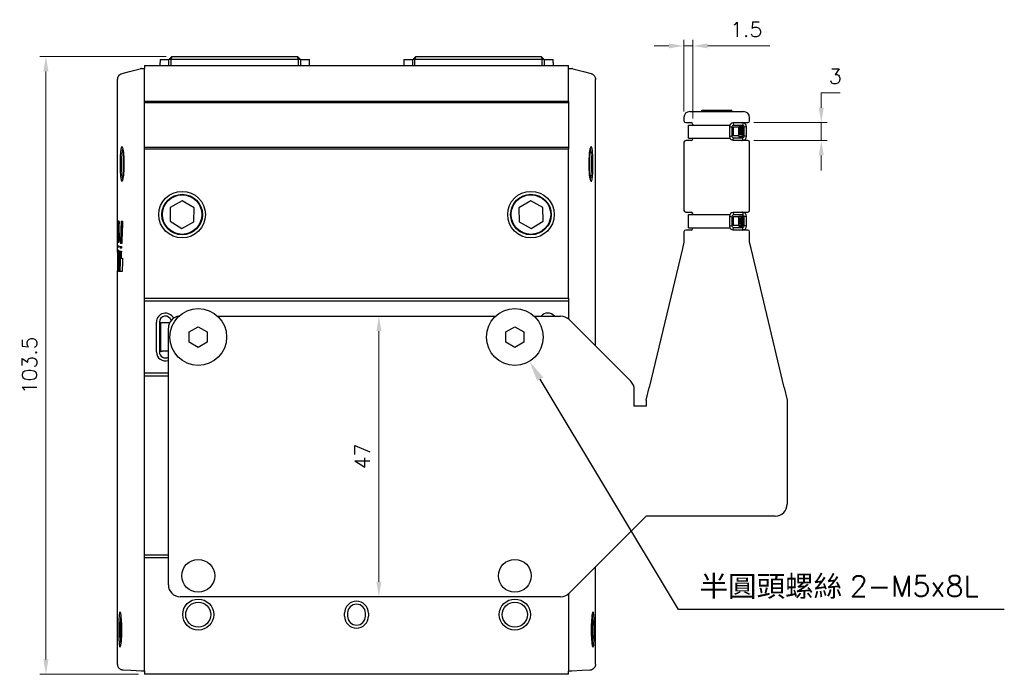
# Model space of a CAD drawing. Header units: millimetres. Extents: x 0 to 7391, y -1386 to 1502.
# Tile 61 of 127: x 6534 to 6698, y -146 to -36. Entities that reach past the tile are written whole.
import ezdxf

# ---------------------------------------------------------------- set-up
doc = ezdxf.new("R2010")
doc.units = ezdxf.units.MM
doc.header["$LTSCALE"] = 0.5
doc.layers.add('AM_5', color=3, linetype='Continuous', lineweight=25)
doc.layers.add('可見 (ISO)', color=7, linetype='Continuous', lineweight=25)
doc.styles.get("Standard").update_dxf_attribs({"font": 'arial.ttf'})
doc.styles.add('尺寸標註', font='romans.shx', dxfattribs={"bigfont": 'CHINESET.SHX'})
doc.dimstyles.new('CNS1$0', dxfattribs={"dimtxt": 2.5, "dimasz": 2.5, "dimexe": 1, "dimexo": 1, "dimgap": 1.5, "dimtad": 1, "dimtoh": 1, "dimdec": 1, "dimdsep": 46, "dimtxsty": '尺寸標註', "dimcen": 0, "dimclrd": 2, "dimclre": 2, "dimclrt": 1, "dimadec": 0, "dimazin": 2, "dimtp": 0.1, "dimtm": 0.1, "dimtfac": 0.71, "dimtdec": 1, "dimtmove": 0, "dimatfit": 0, "dimfxl": 0, "dimlwd": 13, "dimlwe": 13, "dimarcsym": 0})

# ---------------------------------------------------------------- blocks, each defined once
blk = doc.blocks.new('結束バンド-正')
h = blk.add_hatch()
h.set_pattern_fill('ANSI34', color=256, scale=0.01, angle=135)
h.set_pattern_definition([(180, (-455.40018, -1648.04103), (-1e-17, -0.1905), []), (180, (-455.43193, -1648.00928), (-1e-17, -0.1905), []), (180, (-455.46368, -1647.97753), (-1e-17, -0.1905), []), (180, (-455.49543, -1647.94578), (-1e-17, -0.1905), [])])
h.paths.add_polyline_path([(-0.51, -1.57), (-0.61, -2.24), (0.61, -2.24), (0.51, -1.57)])
for p, q in [((-1.11, 6.85), (1.1, 6.85)), ((1.1, 6.85), (1.1, -0.06)), ((0.84, 0), (-0.84, 0)), ((-0.84, 0), (-0.74, -0.4)), ((0.84, 0), (0.74, -0.4)), ((-1.44, -0.6), (-1.44, -2.27)), ((-1.44, -0.6), (-1.04, -0.7)), ((-0.74, -1.57), (-0.84, -1.57)), ((-0.74, -1.57), (-0.74, -0.6)), ((-0.61, -2.24), (-0.51, -1.57)), ((0.61, -2.24), (0.51, -1.57)), ((0.74, -1.57), (0.74, -0.6)), ((0.84, -1.57), (0.74, -1.57)), ((0.84, -1.57), (0.84, -2.17)), ((1.44, -0.6), (1.04, -0.7)), ((1.44, -2.27), (1.44, -0.6)), ((-1.44, -2.27), (-1.04, -2.17)), ((-0.84, -2.87), (-0.74, -2.47)), ((-0.84, -2.87), (0.84, -2.87)), ((0.84, -2.87), (0.74, -2.47)), ((1.44, -2.27), (1.04, -2.17))]:
    blk.add_line(p, q)
for points in [[(-1.11, 6.85), (-1.11, -0.06)], [(0.74, -0.6), (-0.74, -0.6)]]:
    blk.add_lwpolyline(points)
blk.add_lwpolyline([(-0.74, -2.47), (0.74, -2.47, 0.414214), (1.04, -2.17), (1.04, -0.7, 0.414214), (0.74, -0.4), (-0.74, -0.4, 0.414214), (-1.04, -0.7), (-1.04, -2.17, 0.414214)], format="xyb", close=True)
blk.add_lwpolyline([(-0.84, -1.57), (-0.84, -2.17, 0.414214), (-0.74, -2.27), (0.74, -2.27, 0.414214), (0.84, -2.17)], format="xyb")
blk.add_lwpolyline([(-0.81, -1.57), (0.81, -1.57), (0.81, -2.24), (-0.81, -2.24)], close=True)
for centre, start, end in [((-0.84, -0.6), 90, 180), ((0.84, -0.6), 0, 90), ((-0.84, -2.27), 180, 270), ((0.84, -2.27), 270, 0)]:
    blk.add_arc(centre, 0.6, start, end)
blk = doc.blocks.new('*D966')
at = {"layer": 'AM_5', "color": 2, "linetype": 'ByBlock', "lineweight": 13}
for p, q in [((6642.34, -40.62), (6639.84, -40.62)), ((6644.84, -51.62), (6644.84, -39.62)), ((6644.84, -40.62), (6646.34, -40.62)), ((6646.34, -52.77), (6646.34, -39.62)), ((6648.84, -40.62), (6659.22, -40.62))]:
    blk.add_line(p, q, dxfattribs=at)
at = {"layer": 'AM_5', "color": 2}
for points in [[(6642.34, -40.2), (6642.34, -41.03), (6644.84, -40.62)], [(6648.84, -40.2), (6648.84, -41.03), (6646.34, -40.62)]]:
    blk.add_solid(points, dxfattribs=at)
at = {"layer": 'Defpoints', "color": 0}
for p in [(6646.34, -40.62), (6644.84, -52.62), (6646.34, -53.77)]:
    blk.add_point(p, dxfattribs=at)
at = {"layer": 'AM_5', "color": 1, "insert": (6655.28, -37.87), "char_height": 2.5, "attachment_point": 5, "style": '尺寸標註'}
blk.add_mtext('1.5', dxfattribs=at)
blk = doc.blocks.new('*D984')
at = {"layer": 'AM_5', "color": 2, "linetype": 'ByBlock', "lineweight": 13}
for p, q in [((6558.15, -42.38), (6537.04, -42.38)), ((6538.04, -44.88), (6538.04, -143.38)), ((6553.54, -145.88), (6537.04, -145.88))]:
    blk.add_line(p, q, dxfattribs=at)
at = {"layer": 'AM_5', "color": 2}
for points in [[(6537.62, -44.88), (6538.46, -44.88), (6538.04, -42.38)], [(6537.62, -143.38), (6538.46, -143.38), (6538.04, -145.88)]]:
    blk.add_solid(points, dxfattribs=at)
at = {"layer": 'Defpoints', "color": 0}
for p in [(6559.15, -42.38), (6538.04, -145.88), (6554.54, -145.88)]:
    blk.add_point(p, dxfattribs=at)
at = {"layer": 'AM_5', "color": 1, "insert": (6535.29, -94.13), "char_height": 2.5, "attachment_point": 5, "rotation": 90, "style": '尺寸標註'}
blk.add_mtext('103.5', dxfattribs=at)
blk = doc.blocks.new('*D985')
at = {"layer": 'AM_5', "color": 2, "linetype": 'ByBlock', "lineweight": 13}
for p, q in [((6593.72, -85.88), (6592.78, -85.88)), ((6593.78, -88.38), (6593.78, -130.38)), ((6593.37, -132.88), (6594.78, -132.88))]:
    blk.add_line(p, q, dxfattribs=at)
at = {"layer": 'AM_5', "color": 2}
for points in [[(6593.37, -88.38), (6594.2, -88.38), (6593.78, -85.88)], [(6593.37, -130.38), (6594.2, -130.38), (6593.78, -132.88)]]:
    blk.add_solid(points, dxfattribs=at)
at = {"layer": 'Defpoints', "color": 0}
for p in [(6594.72, -85.88), (6592.37, -132.88), (6593.78, -132.88)]:
    blk.add_point(p, dxfattribs=at)
at = {"layer": 'AM_5', "color": 1, "insert": (6591.03, -109.38), "char_height": 2.5, "attachment_point": 5, "rotation": 90, "style": '尺寸標註'}
blk.add_mtext('47', dxfattribs=at)
blk = doc.blocks.new('*D987')
at = {"layer": 'AM_5', "color": 2, "linetype": 'ByBlock', "lineweight": 13}
for p, q in [((6667.84, -50.97), (6667.84, -48.47)), ((6667.84, -48.47), (6671.01, -48.47)), ((6656.54, -53.47), (6668.84, -53.47)), ((6667.84, -56.47), (6667.84, -53.47)), ((6656.54, -56.47), (6668.84, -56.47)), ((6667.84, -58.97), (6667.84, -61.47))]:
    blk.add_line(p, q, dxfattribs=at)
at = {"layer": 'AM_5', "color": 2}
for points in [[(6667.42, -50.97), (6668.26, -50.97), (6667.84, -53.47)], [(6667.42, -58.97), (6668.26, -58.97), (6667.84, -56.47)]]:
    blk.add_solid(points, dxfattribs=at)
at = {"layer": 'Defpoints', "color": 0}
for p in [(6655.54, -53.47), (6667.84, -53.47), (6655.54, -56.47)]:
    blk.add_point(p, dxfattribs=at)
at = {"layer": 'AM_5', "color": 1, "insert": (6670.17, -45.72), "char_height": 2.5, "attachment_point": 5, "style": '尺寸標註'}
blk.add_mtext('3', dxfattribs=at)
blk = doc.blocks.new('*S939')
at = {"layer": 'AM_5'}
for p, q in [((2552.84, -459.36), (2529.67, -420.81)), ((2607.36, -459.36), (2552.84, -459.36))]:
    blk.add_line(p, q, dxfattribs=at)
at = {"layer": 'AM_5', "linetype": 'Continuous'}
blk.add_trace([(2530.17, -420.51), (2529.17, -421.11), (2527.86, -417.81)], dxfattribs=at)
at = {"layer": 'AM_5', "color": 2, "insert": (2556.34, -457.61), "char_height": 3.5, "attachment_point": 7}
blk.add_mtext('{\\fPMingLiU|b0|i0|c136|p18;半圓頭螺絲 \\Fromans|c0;2-M\\Fromans|c136;5\\Fromans|c0;x\\Fromans|c136;8\\Fromans|c0;L}', dxfattribs=at)

msp = doc.modelspace()

# ---------------------------------------------------------------- linework, layer by layer
at = {"layer": '可見 (ISO)'}
for p, q in [((6558.639, -42.878), (6559.139, -42.378)), ((6558.939, -42.878), (6559.146, -42.378)), ((6559.139, -42.378), (6559.146, -42.378)), ((6559.146, -42.378), (6580.132, -42.378)), ((6580.132, -42.378), (6580.139, -42.378)), ((6580.339, -42.878), (6580.132, -42.378)), ((6580.139, -42.378), (6580.639, -42.878)), ((6599.939, -42.378), (6599.439, -42.878)), ((6599.946, -42.378), (6599.739, -42.878)), ((6599.939, -42.378), (6599.946, -42.378)), ((6599.946, -42.378), (6620.932, -42.378)), ((6620.932, -42.378), (6620.939, -42.378)), ((6620.932, -42.378), (6621.139, -42.878)), ((6621.439, -42.878), (6620.939, -42.378)), ((6552.041, -44.914), (6553.816, -44.438)), ((6554.022, -44.405), (6554.539, -44.378)), ((6554.539, -43.878), (6625.539, -43.878)), ((6554.539, -43.878), (6554.539, -44.378)), ((6554.539, -49.878), (6554.539, -44.378)), ((6557.139, -42.878), (6558.639, -42.878)), ((6557.139, -42.878), (6557.139, -43.378)), ((6557.139, -43.878), (6557.139, -43.378)), ((6558.639, -43.878), (6558.639, -42.878)), ((6558.939, -42.878), (6558.639, -42.878)), ((6580.339, -42.878), (6558.939, -42.878)), ((6558.939, -42.878), (6558.939, -43.878)), ((6580.339, -43.878), (6580.339, -42.878)), ((6580.639, -42.878), (6580.339, -42.878)), ((6580.639, -42.878), (6580.639, -43.878)), ((6580.639, -42.878), (6582.139, -42.878)), ((6582.139, -43.378), (6582.139, -42.878)), ((6582.139, -43.878), (6582.139, -43.378)), ((6597.939, -42.878), (6599.439, -42.878)), ((6597.939, -42.878), (6597.939, -43.378)), ((6597.939, -43.378), (6597.939, -43.878)), ((6599.439, -43.878), (6599.439, -42.878)), ((6599.739, -42.878), (6599.439, -42.878)), ((6621.139, -42.878), (6599.739, -42.878)), ((6599.739, -42.878), (6599.739, -43.878)), ((6621.139, -43.878), (6621.139, -42.878)), ((6621.439, -42.878), (6621.139, -42.878)), ((6621.439, -42.878), (6621.439, -43.878)), ((6621.439, -42.878), (6622.939, -42.878)), ((6622.939, -43.378), (6622.939, -42.878)), ((6622.939, -43.378), (6622.939, -43.878)), ((6625.539, -44.378), (6625.539, -43.878)), ((6625.539, -49.878), (6625.539, -44.378)), ((6625.539, -44.378), (6626.056, -44.405)), ((6626.262, -44.438), (6628.037, -44.914)), ((6550.78, -45.251), (6552.041, -44.914)), ((6628.037, -44.914), (6629.298, -45.251)), ((6550.039, -75.19), (6550.039, -46.217)), ((6630.039, -90.878), (6630.039, -46.217)), ((6554.539, -49.878), (6625.539, -49.878)), ((6554.539, -50.178), (6554.539, -49.878)), ((6554.539, -57.578), (6554.539, -50.178)), ((6625.539, -50.178), (6554.539, -50.178)), ((6625.539, -49.878), (6625.539, -50.178)), ((6625.539, -50.178), (6625.539, -57.578)), ((6644.839, -52.615), (6644.839, -53.168)), ((6645.839, -51.615), (6654.839, -51.615)), ((6647.839, -51.378), (6652.839, -51.378)), ((6647.839, -51.615), (6647.839, -51.378)), ((6652.839, -51.615), (6652.839, -51.378)), ((6655.839, -53.168), (6655.839, -52.615)), ((6645.139, -53.468), (6646.039, -53.468)), ((6646.339, -53.768), (6646.339, -53.87)), ((6654.639, -53.468), (6655.539, -53.468)), ((6554.539, -57.878), (6554.539, -57.578)), ((6554.539, -57.578), (6625.539, -57.578)), ((6625.539, -57.578), (6625.539, -57.878)), ((6644.839, -56.768), (6644.839, -68.168)), ((6646.039, -56.468), (6645.139, -56.468)), ((6646.339, -56.074), (6646.339, -56.168)), ((6655.539, -56.468), (6654.639, -56.468)), ((6655.839, -68.168), (6655.839, -56.768)), ((6551.039, -58.36), (6551.039, -62.397)), ((6554.539, -57.878), (6625.539, -57.878)), ((6554.539, -82.878), (6554.539, -57.878)), ((6625.539, -82.878), (6625.539, -57.878)), ((6629.039, -62.397), (6629.039, -58.36)), ((6560.875, -66.569), (6558.857, -67.692)), ((6562.857, -67.755), (6560.875, -66.569)), ((6619.203, -66.569), (6617.221, -67.755)), ((6621.221, -67.692), (6619.203, -66.569)), ((6558.857, -67.692), (6558.821, -70.001)), ((6562.821, -70.064), (6562.857, -67.755)), ((6617.221, -67.755), (6617.257, -70.064)), ((6621.257, -70.001), (6621.221, -67.692)), ((6645.139, -68.468), (6646.039, -68.468)), ((6646.339, -68.768), (6646.339, -68.87)), ((6654.639, -68.468), (6655.539, -68.468)), ((6550.05, -70.808), (6550.05, -70.88)), ((6550.25, -70.808), (6550.05, -70.808)), ((6550.251, -70.737), (6550.051, -70.737)), ((6550.252, -70.668), (6550.052, -70.668)), ((6550.253, -70.601), (6550.053, -70.601)), ((6550.254, -70.537), (6550.054, -70.537)), ((6550.255, -70.474), (6550.055, -70.474)), ((6550.256, -70.415), (6550.056, -70.415)), ((6550.257, -70.359), (6550.057, -70.359)), ((6550.258, -70.305), (6550.058, -70.305)), ((6550.26, -70.255), (6550.06, -70.255)), ((6550.261, -70.208), (6550.061, -70.208)), ((6550.263, -70.164), (6550.063, -70.164)), ((6550.264, -70.123), (6550.064, -70.123)), ((6550.266, -70.086), (6550.066, -70.086)), ((6550.268, -70.052), (6550.068, -70.052)), ((6550.269, -70.022), (6550.07, -70.022)), ((6550.264, -69.994), (6550.072, -69.994)), ((6550.259, -69.969), (6550.074, -69.969)), ((6550.252, -69.947), (6550.076, -69.947)), ((6550.078, -69.929), (6550.239, -69.929)), ((6550.25, -70.88), (6550.25, -70.808)), ((6550.304, -70.484), (6550.301, -70.417)), ((6550.307, -70.554), (6550.304, -70.484)), ((6550.309, -70.626), (6550.307, -70.554)), ((6550.311, -70.7), (6550.309, -70.626)), ((6550.313, -70.776), (6550.311, -70.7)), ((6550.314, -70.852), (6550.313, -70.776)), ((6550.314, -70.928), (6550.314, -70.852)), ((6550.633, -69.992), (6550.873, -69.992)), ((6558.821, -70.001), (6560.803, -71.187)), ((6560.803, -71.187), (6562.821, -70.064)), ((6617.257, -70.064), (6619.275, -71.187)), ((6619.275, -71.187), (6621.257, -70.001)), ((6550.049, -71.029), (6550.048, -71.104)), ((6550.048, -71.104), (6550.048, -71.179)), ((6550.248, -71.104), (6550.048, -71.104)), ((6550.248, -71.179), (6550.048, -71.179)), ((6550.05, -70.88), (6550.049, -70.954)), ((6550.049, -70.954), (6550.049, -71.029)), ((6550.249, -70.954), (6550.049, -70.954)), ((6550.249, -71.029), (6550.049, -71.029)), ((6550.25, -70.88), (6550.05, -70.88)), ((6550.162, -72.506), (6550.086, -72.506)), ((6550.294, -72.506), (6550.162, -72.506)), ((6550.248, -71.104), (6550.249, -71.029)), ((6550.248, -71.179), (6550.248, -71.104)), ((6550.249, -70.954), (6550.25, -70.88)), ((6550.249, -71.029), (6550.249, -70.954)), ((6550.308, -71.859), (6550.309, -71.827)), ((6550.308, -71.892), (6550.308, -71.859)), ((6550.308, -71.924), (6550.308, -71.892)), ((6550.309, -71.763), (6550.31, -71.73)), ((6550.309, -71.795), (6550.309, -71.763)), ((6550.309, -71.827), (6550.309, -71.795)), ((6550.31, -71.666), (6550.311, -71.634)), ((6550.31, -71.698), (6550.31, -71.666)), ((6550.31, -71.73), (6550.31, -71.698)), ((6550.311, -71.569), (6550.312, -71.537)), ((6550.311, -71.602), (6550.311, -71.569)), ((6550.311, -71.634), (6550.311, -71.602)), ((6550.312, -71.441), (6550.313, -71.409)), ((6550.312, -71.473), (6550.312, -71.441)), ((6550.312, -71.505), (6550.312, -71.473)), ((6550.312, -71.537), (6550.312, -71.505)), ((6550.313, -71.281), (6550.314, -71.25)), ((6550.313, -71.313), (6550.313, -71.281)), ((6550.313, -71.345), (6550.313, -71.313)), ((6550.313, -71.377), (6550.313, -71.345)), ((6550.313, -71.409), (6550.313, -71.377)), ((6550.315, -71.003), (6550.314, -70.928)), ((6550.314, -71.154), (6550.315, -71.078)), ((6550.314, -71.186), (6550.314, -71.154)), ((6550.314, -71.218), (6550.314, -71.186)), ((6550.314, -71.25), (6550.314, -71.218)), ((6550.315, -71.078), (6550.315, -71.003)), ((6644.839, -71.768), (6644.839, -73.468)), ((6646.039, -71.468), (6645.139, -71.468)), ((6646.339, -71.074), (6646.339, -71.168)), ((6655.539, -71.468), (6654.639, -71.468)), ((6655.839, -73.468), (6655.839, -71.768)), ((6550.04, -74.082), (6550.071, -74.082)), ((6550.077, -73.545), (6550.041, -73.545)), ((6550.138, -74.082), (6550.259, -74.082)), ((6550.271, -73.545), (6550.146, -73.545)), ((6550.725, -73.707), (6550.509, -73.707)), ((6644.839, -73.468), (6644.587, -74.528)), ((6656.091, -74.528), (6655.839, -73.468)), ((6550.069, -74.347), (6550.039, -74.347)), ((6550.039, -74.858), (6550.066, -74.858)), ((6550.127, -74.858), (6550.245, -74.858)), ((6550.253, -74.347), (6550.134, -74.347)), ((6550.465, -75.02), (6550.672, -75.02)), ((6550.693, -74.509), (6550.483, -74.509)), ((6550.491, -74.244), (6550.702, -74.244)), ((6644.587, -74.528), (6639.043, -97.832)), ((6661.635, -97.832), (6656.091, -74.528)), ((6550.039, -76.113), (6550.039, -76.155)), ((6550.219, -76.113), (6550.039, -76.113)), ((6550.039, -76.155), (6550.04, -76.198)), ((6550.04, -76.198), (6550.04, -76.24)), ((6550.04, -76.24), (6550.04, -76.283)), ((6550.04, -76.283), (6550.04, -76.325)), ((6550.04, -76.325), (6550.04, -76.368)), ((6550.04, -76.368), (6550.04, -76.411)), ((6550.04, -76.411), (6550.04, -76.453)), ((6550.04, -76.453), (6550.04, -76.496)), ((6550.04, -76.496), (6550.04, -76.538)), ((6550.04, -76.538), (6550.04, -76.581)), ((6550.04, -76.581), (6550.04, -76.623)), ((6550.04, -76.623), (6550.04, -76.666)), ((6550.04, -76.666), (6550.04, -76.708)), ((6550.04, -76.708), (6550.04, -76.75)), ((6550.04, -76.75), (6550.04, -76.793)), ((6550.04, -76.793), (6550.04, -76.835)), ((6550.04, -76.835), (6550.04, -76.877)), ((6550.04, -76.877), (6550.04, -76.92)), ((6550.04, -76.92), (6550.04, -76.962)), ((6550.04, -76.962), (6550.04, -77.004)), ((6550.04, -77.004), (6550.04, -77.046)), ((6550.04, -77.046), (6550.04, -77.088)), ((6550.04, -77.088), (6550.04, -77.13)), ((6550.04, -77.13), (6550.04, -77.206)), ((6550.2, -77.13), (6550.04, -77.13)), ((6550.04, -77.206), (6550.04, -77.281)), ((6550.198, -77.206), (6550.04, -77.206)), ((6550.04, -77.281), (6550.04, -77.356)), ((6550.197, -77.281), (6550.04, -77.281)), ((6550.04, -77.356), (6550.04, -77.432)), ((6550.195, -77.356), (6550.04, -77.356)), ((6550.04, -77.432), (6550.04, -77.509)), ((6550.192, -77.432), (6550.04, -77.432)), ((6550.059, -75.906), (6550.114, -75.906)), ((6550.223, -75.906), (6550.114, -75.906)), ((6550.193, -77.423), (6550.195, -77.341)), ((6550.195, -77.341), (6550.197, -77.258)), ((6550.197, -77.258), (6550.199, -77.174)), ((6550.199, -77.174), (6550.201, -77.09)), ((6550.268, -76.178), (6550.431, -76.178)), ((6550.63, -76.178), (6550.431, -76.178)), ((6550.63, -76.178), (6550.881, -76.178)), ((6550.04, -77.875), (6550.039, -77.941)), ((6550.17, -77.941), (6550.039, -77.941)), ((6550.166, -78.002), (6550.039, -78.002)), ((6550.162, -78.059), (6550.039, -78.059)), ((6550.158, -78.113), (6550.039, -78.113)), ((6550.154, -78.163), (6550.039, -78.163)), ((6550.15, -78.21), (6550.039, -78.21)), ((6550.039, -144.193), (6550.039, -78.24)), ((6550.146, -78.254), (6550.039, -78.254)), ((6550.142, -78.292), (6550.039, -78.292)), ((6550.137, -78.326), (6550.039, -78.326)), ((6550.133, -78.353), (6550.039, -78.353)), ((6550.13, -78.376), (6550.039, -78.376)), ((6550.04, -77.509), (6550.04, -77.585)), ((6550.19, -77.509), (6550.04, -77.509)), ((6550.04, -77.585), (6550.04, -77.661)), ((6550.187, -77.585), (6550.04, -77.585)), ((6550.04, -77.661), (6550.04, -77.735)), ((6550.184, -77.661), (6550.04, -77.661)), ((6550.04, -77.735), (6550.04, -77.807)), ((6550.181, -77.735), (6550.04, -77.735)), ((6550.04, -77.807), (6550.04, -77.875)), ((6550.177, -77.807), (6550.04, -77.807)), ((6550.174, -77.875), (6550.04, -77.875)), ((6550.126, -78.393), (6550.04, -78.393)), ((6550.123, -78.405), (6550.04, -78.405)), ((6550.121, -78.411), (6550.04, -78.411)), ((6550.789, -78.411), (6550.221, -78.411)), ((6554.539, -82.878), (6625.539, -82.878)), ((6554.539, -83.378), (6554.539, -82.878)), ((6554.539, -95.378), (6554.539, -83.378)), ((6625.539, -83.378), (6554.539, -83.378)), ((6625.539, -82.878), (6625.539, -83.378)), ((6625.539, -83.378), (6625.539, -86.383)), ((6556.539, -91.878), (6556.539, -86.878)), ((6557.039, -86.878), (6557.039, -91.878)), ((6557.239, -86.972), (6557.039, -86.965)), ((6557.239, -86.972), (6557.239, -91.784)), ((6557.366, -86.977), (6557.239, -86.972)), ((6557.495, -86.981), (6557.366, -86.977)), ((6558.668, -87.022), (6557.495, -86.981)), ((6558.73, -87.025), (6558.668, -87.022)), ((6566.75, -85.878), (6613.328, -85.878)), ((6619.75, -85.878), (6624.211, -85.878)), ((6625.625, -86.464), (6635.953, -96.792)), ((6558.539, -130.878), (6558.539, -87.878)), ((6562.039, -88.512), (6563.539, -87.646)), ((6562.039, -90.244), (6562.039, -88.512)), ((6563.539, -87.646), (6565.039, -88.512)), ((6565.039, -88.512), (6565.039, -90.244)), ((6615.039, -88.512), (6616.539, -87.646)), ((6615.039, -90.244), (6615.039, -88.512)), ((6616.539, -87.646), (6618.039, -88.512)), ((6618.039, -88.512), (6618.039, -90.244)), ((6563.539, -91.11), (6562.039, -90.244)), ((6565.039, -90.244), (6563.539, -91.11)), ((6616.539, -91.11), (6615.039, -90.244)), ((6618.039, -90.244), (6616.539, -91.11)), ((6557.239, -91.784), (6557.039, -91.791)), ((6557.366, -91.779), (6557.239, -91.784)), ((6557.366, -91.779), (6557.495, -91.775)), ((6558.539, -91.739), (6557.495, -91.775)), ((6554.539, -95.378), (6558.539, -95.378)), ((6554.539, -95.878), (6554.539, -95.378)), ((6554.539, -95.878), (6558.539, -95.878)), ((6554.539, -125.878), (6554.539, -95.878)), ((6636.539, -100.952), (6636.539, -98.207)), ((6638.539, -99.952), (6639.043, -97.832)), ((6661.635, -97.832), (6662.139, -99.952)), ((6638.539, -99.952), (6638.539, -100.952)), ((6662.139, -99.952), (6662.139, -117.378)), ((6638.539, -100.952), (6636.539, -100.952)), ((6638.539, -119.378), (6625.625, -132.292)), ((6660.139, -119.378), (6638.539, -119.378)), ((6554.539, -125.878), (6558.539, -125.878)), ((6554.539, -126.378), (6554.539, -125.878)), ((6554.539, -145.378), (6554.539, -126.378)), ((6558.539, -126.378), (6554.539, -126.378)), ((6630.039, -144.193), (6630.039, -127.878)), ((6624.211, -132.878), (6560.539, -132.878)), ((6625.539, -132.373), (6625.539, -145.378)), ((6588.039, -136.128), (6588.039, -135.628)), ((6588.539, -135.628), (6588.539, -136.128)), ((6591.539, -136.128), (6591.539, -135.628)), ((6592.039, -135.628), (6592.039, -136.128)), ((6552.247, -145.258), (6550.987, -145.192)), ((6554.022, -145.351), (6552.247, -145.258)), ((6554.539, -145.378), (6554.022, -145.351)), ((6554.539, -145.378), (6554.539, -145.878)), ((6625.539, -145.878), (6554.539, -145.878)), ((6626.056, -145.351), (6625.539, -145.378)), ((6625.539, -145.878), (6625.539, -145.378)), ((6627.831, -145.258), (6626.056, -145.351)), ((6629.091, -145.192), (6627.831, -145.258))]:
    msp.add_line(p, q, dxfattribs=at)
for centre, radius in [((6560.839, -68.878), 3.9), ((6560.839, -68.878), 3.4), ((6560.839, -68.878), 3.307), ((6619.239, -68.878), 3.9), ((6619.239, -68.878), 3.4), ((6619.239, -68.878), 3.307), ((6563.539, -89.378), 4.75), ((6616.539, -89.378), 4.75), ((6563.539, -129.378), 2.75), ((6616.539, -129.378), 2.75), ((6563.539, -135.878), 2.6), ((6616.539, -135.878), 2.6), ((6563.539, -135.878), 2.1), ((6616.539, -135.878), 2.1)]:
    msp.add_circle(centre, radius, dxfattribs=at)
for centre, radius, start, end in [((6554.075, -45.404), 1, 93, 105), ((6626.003, -45.404), 1, 75, 87), ((6645.839, -52.615), 1, 90, 180), ((6654.839, -52.615), 1, 0, 90), ((6645.139, -53.168), 0.3, 180, 270), ((6646.039, -53.768), 0.3, 0, 90), ((6654.639, -53.768), 0.3, 90, 128.30698), ((6655.539, -53.168), 0.3, 270, 0), ((6645.139, -56.768), 0.3, 90, 180), ((6646.039, -56.168), 0.3, 270, 0), ((6654.639, -56.168), 0.3, 231.69302, 270), ((6655.539, -56.768), 0.3, 0, 90), ((6645.139, -68.168), 0.3, 180, 270), ((6646.039, -68.768), 0.3, 0, 90), ((6654.639, -68.768), 0.3, 90, 128.30698), ((6655.539, -68.168), 0.3, 270, 0), ((6645.139, -71.768), 0.3, 90, 180), ((6646.039, -71.168), 0.3, 270, 0), ((6654.639, -71.168), 0.3, 231.69302, 270), ((6655.539, -71.768), 0.3, 0, 90), ((6558.039, -86.878), 1.5, 25.28592, 180), ((6622.039, -86.878), 1.5, 41.81031, 138.18969), ((6558.039, -86.878), 1, 16.08729, 180), ((6560.539, -87.878), 2, 96.46245, 180), ((6624.211, -87.878), 2, 45, 90), ((6558.039, -91.878), 1.5, 180, 289.47122), ((6558.039, -91.878), 1, 180, 300), ((6634.539, -98.207), 2, 0, 45), ((6660.139, -117.378), 2, 270, 0), ((6560.539, -130.878), 2, 180, 270), ((6624.211, -130.878), 2, 270, 315), ((6590.039, -135.628), 2, 0, 180), ((6590.039, -135.628), 1.5, 0, 180), ((6590.039, -136.128), 2, 180, 0), ((6590.039, -136.128), 1.5, 180, 0)]:
    msp.add_arc(centre, radius, start, end, dxfattribs=at)
for centre, major_axis, ratio, start_param, end_param in [((6650.039, -73.069), (0, 149.572), 0.6685735, 1.5552038, 1.5556774), ((6650.039, -72.869), (0, 136.724), 0.7313989, 1.5546986, 1.5552038), ((6650.039, -72.682), (0, 125.081), 0.7994795, 1.5541629, 1.5546986), ((6650.039, -72.504), (0, 114.392), 0.8741857, 1.5535976, 1.5541629), ((6650.039, -72.334), (0, 104.508), 0.9568609, 1.5530035, 1.5535976), ((6650.039, -72.175), (-100, 0), 0.9560091, 6.2647719, 6.2653925), ((6650.039, -72.028), (-100, 0), 0.8761946, 6.2641274, 6.2647719), ((6650.039, -71.89), (-100, 0), 0.8036905, 6.2634617, 6.2641274), ((6650.039, -71.759), (-100, 0), 0.7369707, 6.2627774, 6.2634617), ((6650.039, -71.632), (-100, 0), 0.6748097, 6.2620773, 6.2627774), ((6650.039, -71.508), (-100, 0), 0.6162013, 6.2613639, 6.2620773), ((6650.039, -71.386), (-100, 0), 0.5603082, 6.2606401, 6.2613639), ((6650.039, -71.265), (-100, 0), 0.506392, 6.2599084, 6.2606401), ((6650.039, -71.143), (-100, 0), 0.4540211, 6.2591689, 6.2599084), ((6650.039, -71.024), (-100, 0), 0.4046276, 6.2584084, 6.2591689), ((6650.039, -70.907), (-100, 0), 0.3572455, 6.2576268, 6.2584084), ((6650.039, -70.789), (-100, 0), 0.3110368, 6.2568265, 6.2576268), ((6650.039, -70.669), (-100, 0), 0.2655094, 6.25601, 6.2568265), ((6650.039, -70.546), (-100, 0), 0.2202097, 6.2551798, 6.25601), ((6650.039, -69.739), (-100, 0), 0.0300037, 0.0633094, 0.0640604), ((6650.039, -69.288), (-100, 0), 0.1004971, 0.0640604, 0.0648223), ((6650.039, -68.83), (-100, 0), 0.171135, 0.0648223, 0.0655877), ((6650.039, -73.069), (0, 149.273), 0.6685735, 1.5551725, 1.5556471), ((6650.039, -72.869), (0, 136.451), 0.7313989, 1.5546664, 1.5551725), ((6650.039, -72.682), (0, 124.831), 0.7994795, 1.5541296, 1.5546664), ((6650.039, -72.504), (0, 114.163), 0.8741857, 1.5535631, 1.5541296), ((6650.039, -68.353), (-100, 0), 0.2439757, 0.0655877, 0.0663491), ((6650.039, -72.334), (0, 104.299), 0.9568609, 1.5529679, 1.5535631), ((6650.039, -72.175), (99.8, 0), 0.9560091, 3.1231423, 3.1237642), ((6650.039, -72.028), (99.8, 0), 0.8761946, 3.1224965, 3.1231423), ((6650.039, -71.89), (99.8, 0), 0.8036905, 3.1218295, 3.1224965), ((6650.039, -71.759), (99.8, 0), 0.7369707, 3.1211438, 3.1218295), ((6650.039, -67.841), (-100, 0), 0.3212166, 0.0663491, 0.0670992), ((6650.039, -71.632), (99.8, 0), 0.6748097, 3.1204423, 3.1211438), ((6650.039, -71.508), (99.8, 0), 0.6162013, 3.1197275, 3.1204423), ((6650.039, -71.386), (99.8, 0), 0.5603082, 3.1190023, 3.1197275), ((6650.039, -67.277), (-100, 0), 0.4052394, 0.0670992, 0.0678306), ((6650.039, -71.265), (99.8, 0), 0.506392, 3.1182691, 3.1190023), ((6650.039, -71.143), (99.8, 0), 0.4540211, 3.1175281, 3.1182691), ((6650.039, -71.024), (99.8, 0), 0.4046276, 3.1169055, 3.1175281), ((6650.039, -66.671), (-100, 0), 0.4946404, 0.0678306, 0.068537), ((6650.039, -66.037), (-100, 0), 0.5872236, 0.068537, 0.0692133), ((6650.039, -65.359), (-100, 0), 0.6853833, 0.0692133, 0.0698545), ((6650.039, -64.611), (-100, 0), 0.7925548, 0.0698545, 0.0704554), ((6650.039, -63.758), (-100, 0), 0.9136271, 0.0704554, 0.0710111), ((6650.039, -62.757), (0, -105.474), 0.9481018, 4.7834001, 4.783917), ((6650.039, -61.609), (0, -121.535), 0.8228094, 4.783917, 4.7844035), ((6650.039, -60.257), (0, -140.331), 0.7125996, 4.7844035, 4.7848543), ((7600.946, -103.516), (-1050.903, 0), 0.9519505, 6.2496686, 6.2533836), ((7598.983, -103.515), (-1048.74, 0), 0.9519505, 6.2496007, 6.2533234), ((7594.419, -109.539), (-1044.372, 0), 0.9519505, 6.2433969, 6.247136), ((7616.116, -75.299), (-1066.077, 0), 0.9519505, 6.279126, 6.2814565), ((7597.858, -81.978), (-1047.819, 0), 0.9511431, 6.273681, 6.2747232), ((7595.788, -87.772), (-1045.749, 0), 0.9511431, 6.2678368, 6.2688811), ((7614.183, -75.299), (-1063.944, 0), 0.9519505, 6.2791179, 6.2804276), ((7609.023, -94.593), (-1058.983, 0), 0.9519505, 6.260696, 6.262304), ((6650.039, -75.188), (0, 308.062), 0.3246097, 1.5672068, 1.5680679), ((6650.039, -81.889), (0, 308.062), 0.3246097, 1.5454511, 1.5463125), ((6650.039, -87.803), (0, 308.062), 0.3246097, 1.5262429, 1.5271049), ((6650.039, -94.504), (0, 308.062), 0.3246097, 1.504456, 1.505319), ((7616.247, -75.19), (-1066.208, 0), 0.9519505, 6.2828581, 6.2840946), ((7615.581, -82.046), (-1065.542, 0), 0.9519505, 6.2760991, 6.2771327), ((7613.891, -87.9), (-1063.852, 0), 0.9519505, 6.2703067, 6.271342), ((7610.948, -94.715), (-1060.908, 0), 0.9519506, 6.2635225, 6.2657332), ((7604.438, -103.479), (-1054.397, 0), 0.9519505, 6.2548288, 6.2559828), ((6650.039, -103.504), (0, 308.062), 0.3246097, 1.4756723, 1.4765373), ((7598.627, -109.547), (-1048.583, 0), 0.9519505, 6.2485896, 6.2497502), ((7602.482, -103.478), (-1052.241, 0), 0.9519505, 6.2547715, 6.2556165), ((6650.039, -103.504), (0, 307.446), 0.3246097, 1.4754811, 1.4763478), ((6650.039, -109.672), (0, 308.062), 0.3246097, 1.4555404, 1.4564072), ((6650.039, -86.656), (0, 166.701), 0.5998764, 1.5153784, 1.515858), ((7594.706, -96.945), (-1044.667, 0), 0.9512136, 6.2622848, 6.2645324), ((7592.794, -96.945), (-1042.554, 0), 0.9512136, 6.2622428, 6.2644949), ((7578.044, -115.538), (-1027.996, 0), 0.9512136, 6.2429223, 6.2452076), ((6650.039, -78.362), (0, -135.484), 0.7380927, 4.70928, 4.7097336), ((6650.039, -78.314), (0, -117.267), 0.8527512, 4.7097336, 4.7102199), ((6650.039, -78.279), (0, -101.525), 0.9849801, 4.7102199, 4.7107467), ((6650.039, -78.258), (100, 0), 0.8821045, 3.1399504, 3.140524), ((6650.039, -78.245), (100, 0), 0.765729, 3.140524, 3.1411398), ((6650.039, -78.24), (100, 0), 0.6603261, 3.1411398, 3.1417929), ((6650.039, -78.242), (100, 0), 0.5619529, 3.1417929, 3.1424786), ((6650.039, -78.251), (100, 0), 0.4678665, 3.1424786, 3.1431921), ((6650.039, -78.265), (100, 0), 0.3802407, 3.1431921, 3.1439272), ((6650.039, -78.283), (100, 0), 0.3003858, 3.1439272, 3.1446766), ((6650.039, -78.306), (100, 0), 0.2256838, 3.1446766, 3.1454329), ((6650.039, -78.334), (100, 0), 0.153787, 3.1454329, 3.1461887), ((6650.039, -78.367), (100, 0), 0.082569, 3.1461887, 3.1469365), ((6649.338, -79.019), (99.299, 0.004), 0.151345, 3.0998929, 3.1008225), ((6649.77, -79.226), (99.731, 0.002), 0.2004771, 3.0990673, 3.0999853), ((6651.047, -79.448), (101.008, -0.012), 0.2480565, 3.0984703, 3.0993699), ((6650.039, -79.651), (100, 0), 0.2986106, 3.0973368, 3.0982251), ((6650.039, -79.872), (100, 0), 0.3486931, 3.0964676, 3.0973368), ((6650.039, -80.104), (100, 0), 0.4001661, 3.0956207, 3.0964676), ((6650.039, -80.351), (100, 0), 0.4537509, 3.0947992, 3.0956207), ((6650.039, -80.615), (100, 0), 0.5102822, 3.0940063, 3.0947992), ((6650.039, -80.902), (100, 0), 0.5706479, 3.0932338, 3.0940063), ((6650.039, -81.206), (100, 0), 0.6334307, 3.0924722, 3.0932338), ((6650.039, -81.528), (100, 0), 0.6990011, 3.0917249, 3.0924722), ((6650.039, -81.874), (100, 0), 0.768398, 3.0909951, 3.0917249), ((6650.039, -82.251), (100, 0), 0.8429344, 3.0902862, 3.0909951), ((6650.039, -82.667), (100, 0), 0.9241327, 3.0896017, 3.0902862), ((6650.039, -83.134), (0, 101.401), 0.9861841, 1.5181486, 1.5188054), ((6650.039, -83.666), (0, 111.517), 0.8967269, 1.5175228, 1.5181486), ((6650.039, -84.282), (0, 123.08), 0.8124802, 1.5169313, 1.5175228), ((6650.039, -84.98), (0, 136.037), 0.7350952, 1.516376, 1.5169313), ((6650.039, -85.763), (0, 150.434), 0.6647455, 1.515858, 1.516376)]:
    msp.add_ellipse(centre, major_axis=major_axis, ratio=ratio, start_param=start_param, end_param=end_param, dxfattribs=at)
for points, knots in [([(6550.039, -46.217), (6550.039, -46.109), (6550.057, -46), (6550.126, -45.795), (6550.178, -45.697), (6550.31, -45.525), (6550.39, -45.448), (6550.525, -45.358), (6550.573, -45.331), (6550.673, -45.285), (6550.726, -45.266), (6550.78, -45.251)], [0, 0, 0, 0, 0.03235616, 0.03235616, 0.06486691, 0.06486691, 0.09737208, 0.09737208, 0.11367126, 0.11367126, 0.13042936, 0.13042936, 0.13042936, 0.13042936]), ([(6629.298, -45.251), (6629.336, -45.262), (6629.373, -45.274), (6629.445, -45.303), (6629.48, -45.319), (6629.588, -45.377), (6629.658, -45.427), (6629.781, -45.541), (6629.835, -45.607), (6629.926, -45.748), (6629.963, -45.825), (6630.022, -46.005), (6630.039, -46.112), (6630.039, -46.217)], [0, 0, 0, 0, 0.01175083, 0.01175083, 0.02334063, 0.02334063, 0.04853344, 0.04853344, 0.07372625, 0.07372625, 0.09891906, 0.09891906, 0.13055173, 0.13055173, 0.13055173, 0.13055173]), ([(6550.455, -60.071), (6550.458, -59.845), (6550.462, -59.622), (6550.481, -59.05), (6550.499, -58.722), (6550.55, -58.155), (6550.581, -57.924), (6550.656, -57.592), (6550.698, -57.496), (6550.79, -57.455), (6550.838, -57.51), (6550.932, -57.763), (6550.977, -57.957), (6551.056, -58.457), (6551.089, -58.756), (6551.138, -59.423), (6551.153, -59.787), (6551.158, -60.159), (6551.16, -60.373), (6551.159, -60.588), (6551.149, -61.015), (6551.141, -61.225), (6551.109, -61.778), (6551.079, -62.1), (6551.005, -62.651), (6550.961, -62.874), (6550.868, -63.187), (6550.82, -63.273), (6550.727, -63.295), (6550.683, -63.231), (6550.604, -62.961), (6550.57, -62.759), (6550.515, -62.242), (6550.493, -61.934), (6550.464, -61.25), (6550.456, -60.882), (6550.454, -60.361), (6550.454, -60.216), (6550.455, -60.071)], [-0.867687, -0.867687, -0.867687, -0.867687, -0.7991376, -0.7991376, -0.6854219, -0.6854219, -0.5705372, -0.5705372, -0.454665, -0.454665, -0.3387435, -0.3387435, -0.2242665, -0.2242665, -0.1120817, -0.1120817, 0, 0, 0, 0.0644686, 0.0644686, 0.1294402, 0.1294402, 0.2428392, 0.2428392, 0.3580836, 0.3580836, 0.473839, 0.473839, 0.5890656, 0.5890656, 0.7032833, 0.7032833, 0.8164882, 0.8164882, 0.9289515, 0.9289515, 0.972677, 0.972677, 0.972677, 0.972677]), ([(6628.922, -60.077), (6628.926, -59.776), (6628.938, -59.482), (6628.979, -58.855), (6629.012, -58.54), (6629.09, -58.011), (6629.135, -57.804), (6629.229, -57.529), (6629.277, -57.463), (6629.369, -57.481), (6629.411, -57.563), (6629.487, -57.866), (6629.519, -58.083), (6629.572, -58.623), (6629.591, -58.942), (6629.618, -59.643), (6629.624, -60.018), (6629.624, -60.397), (6629.624, -60.609), (6629.622, -60.82), (6629.613, -61.234), (6629.607, -61.435), (6629.583, -61.969), (6629.561, -62.276), (6629.504, -62.788), (6629.469, -62.986), (6629.389, -63.244), (6629.344, -63.301), (6629.25, -63.262), (6629.202, -63.168), (6629.11, -62.842), (6629.067, -62.616), (6628.995, -62.062), (6628.966, -61.742), (6628.927, -61.044), (6628.918, -60.672), (6628.92, -60.225), (6628.92, -60.151), (6628.922, -60.077)], [-0.8931262, -0.8931262, -0.8931262, -0.8931262, -0.801986, -0.801986, -0.6868647, -0.6868647, -0.570809, -0.570809, -0.455122, -0.455122, -0.3407191, -0.3407191, -0.2271409, -0.2271409, -0.1136647, -0.1136647, 0, 0, 0, 0.0636369, 0.0636369, 0.1277536, 0.1277536, 0.2420447, 0.2420447, 0.3574093, 0.3574093, 0.4735573, 0.4735573, 0.5894344, 0.5894344, 0.7035971, 0.7035971, 0.8156548, 0.8156548, 0.9278499, 0.9278499, 0.9501622, 0.9501622, 0.9501622, 0.9501622]), ([(6550.932, -57.789), (6550.906, -57.826), (6550.882, -57.886), (6550.822, -58.108), (6550.789, -58.309), (6550.737, -58.807), (6550.717, -59.1), (6550.696, -59.639), (6550.69, -59.867), (6550.688, -60.1)], [2.32501212, 2.32501212, 2.32501212, 2.32501212, 2.38698284, 2.38698284, 2.49109334, 2.49109334, 2.59432565, 2.59432565, 2.66481325, 2.66481325, 2.66481325, 2.66481325]), ([(6629.146, -62.968), (6629.175, -62.926), (6629.202, -62.853), (6629.227, -62.753), (6629.264, -62.605), (6629.295, -62.398), (6629.345, -61.891), (6629.364, -61.596), (6629.388, -60.956), (6629.393, -60.616), (6629.39, -59.934), (6629.382, -59.598), (6629.36, -59.132), (6629.351, -58.985), (6629.319, -58.567), (6629.292, -58.33), (6629.225, -57.971), (6629.188, -57.849), (6629.146, -57.789)], [1.59555113, 1.59555113, 1.59555113, 1.59555113, 1.66580366, 1.66580366, 1.66580366, 1.76892563, 1.76892563, 1.87130918, 1.87130918, 1.9735169, 1.9735169, 2.07615691, 2.07615691, 2.12720185, 2.12720185, 2.23041838, 2.23041838, 2.33082229, 2.33082229, 2.33082229, 2.33082229]), ([(6550.688, -60.1), (6550.687, -60.205), (6550.686, -60.311), (6550.687, -60.586), (6550.688, -60.754), (6550.695, -61.087), (6550.701, -61.251), (6550.714, -61.565), (6550.723, -61.714), (6550.743, -61.996), (6550.755, -62.128), (6550.795, -62.49), (6550.828, -62.681), (6550.887, -62.882), (6550.909, -62.935), (6550.932, -62.968)], [0.99887434, 0.99887434, 0.99887434, 0.99887434, 1.03078212, 1.03078212, 1.08138939, 1.08138939, 1.13285257, 1.13285257, 1.18373956, 1.18373956, 1.23524525, 1.23524525, 1.33847293, 1.33847293, 1.39408833, 1.39408833, 1.39408833, 1.39408833]), ([(6550.225, -138.068), (6550.227, -137.761), (6550.232, -137.46), (6550.25, -136.827), (6550.264, -136.512), (6550.303, -135.985), (6550.328, -135.779), (6550.385, -135.504), (6550.418, -135.439), (6550.488, -135.459), (6550.524, -135.544), (6550.596, -135.852), (6550.63, -136.072), (6550.689, -136.619), (6550.713, -136.94), (6550.747, -137.646), (6550.755, -138.023), (6550.755, -138.404), (6550.755, -138.618), (6550.752, -138.831), (6550.74, -139.248), (6550.732, -139.452), (6550.701, -139.99), (6550.674, -140.299), (6550.611, -140.813), (6550.576, -141.012), (6550.503, -141.269), (6550.466, -141.324), (6550.398, -141.284), (6550.367, -141.189), (6550.313, -140.862), (6550.291, -140.634), (6550.256, -140.074), (6550.243, -139.749), (6550.227, -139.039), (6550.223, -138.66), (6550.224, -138.21), (6550.224, -138.139), (6550.225, -138.068)], [-0.8988398, -0.8988398, -0.8988398, -0.8988398, -0.8056282, -0.8056282, -0.6903647, -0.6903647, -0.5745873, -0.5745873, -0.4586083, -0.4586083, -0.3431619, -0.3431619, -0.2284484, -0.2284484, -0.1142024, -0.1142024, 0, 0, 0, 0.0642778, 0.0642778, 0.1290086, 0.1290086, 0.2445299, 0.2445299, 0.3609285, 0.3609285, 0.4771321, 0.4771321, 0.5927047, 0.5927047, 0.7072213, 0.7072213, 0.8206649, 0.8206649, 0.9346964, 0.9346964, 0.956054, 0.956054, 0.956054, 0.956054]), ([(6550.602, -135.913), (6550.585, -135.99), (6550.569, -136.091), (6550.532, -136.411), (6550.514, -136.662), (6550.487, -137.243), (6550.479, -137.567), (6550.474, -137.97), (6550.473, -138.034), (6550.473, -138.098)], [2.385571, 2.385571, 2.385571, 2.385571, 2.44934643, 2.44934643, 2.55261275, 2.55261275, 2.65616112, 2.65616112, 2.67552151, 2.67552151, 2.67552151, 2.67552151]), ([(6629.325, -138.072), (6629.329, -137.767), (6629.338, -137.469), (6629.372, -136.836), (6629.398, -136.519), (6629.46, -135.99), (6629.495, -135.782), (6629.568, -135.506), (6629.604, -135.44), (6629.673, -135.458), (6629.704, -135.541), (6629.759, -135.845), (6629.782, -136.063), (6629.819, -136.608), (6629.832, -136.93), (6629.85, -137.638), (6629.854, -138.017), (6629.854, -138.4), (6629.854, -138.614), (6629.853, -138.827), (6629.847, -139.246), (6629.842, -139.45), (6629.826, -139.987), (6629.811, -140.296), (6629.771, -140.81), (6629.746, -141.009), (6629.687, -141.267), (6629.654, -141.324), (6629.583, -141.285), (6629.546, -141.191), (6629.475, -140.863), (6629.441, -140.635), (6629.384, -140.076), (6629.361, -139.752), (6629.329, -139.045), (6629.322, -138.669), (6629.323, -138.218), (6629.324, -138.145), (6629.325, -138.072)], [-0.8989683, -0.8989683, -0.8989683, -0.8989683, -0.8064955, -0.8064955, -0.690772, -0.690772, -0.5744626, -0.5744626, -0.4585644, -0.4585644, -0.3438368, -0.3438368, -0.2293839, -0.2293839, -0.1148488, -0.1148488, 0, 0, 0, 0.0643692, 0.0643692, 0.129241, 0.129241, 0.2443275, 0.2443275, 0.3600706, 0.3600706, 0.4763878, 0.4763878, 0.5925629, 0.5925629, 0.7074222, 0.7074222, 0.8205929, 0.8205929, 0.9340939, 0.9340939, 0.9561449, 0.9561449, 0.9561449, 0.9561449]), ([(6629.476, -140.843), (6629.493, -140.769), (6629.508, -140.674), (6629.544, -140.362), (6629.563, -140.111), (6629.59, -139.529), (6629.599, -139.203), (6629.607, -138.524), (6629.607, -138.178), (6629.598, -137.505), (6629.589, -137.185), (6629.568, -136.756), (6629.559, -136.623), (6629.541, -136.381), (6629.53, -136.273), (6629.507, -136.081), (6629.494, -135.999), (6629.479, -135.926), (6629.477, -135.919), (6629.476, -135.913)], [1.71531566, 1.71531566, 1.71531566, 1.71531566, 1.77644024, 1.77644024, 1.88041984, 1.88041984, 1.98471268, 1.98471268, 2.08753622, 2.08753622, 2.19090748, 2.19090748, 2.24259776, 2.24259776, 2.29385467, 2.29385467, 2.34586898, 2.34586898, 2.3511662, 2.3511662, 2.3511662, 2.3511662]), ([(6550.473, -138.098), (6550.472, -138.205), (6550.472, -138.313), (6550.472, -138.591), (6550.473, -138.76), (6550.48, -139.265), (6550.49, -139.586), (6550.511, -140.014), (6550.519, -140.147), (6550.548, -140.51), (6550.571, -140.701), (6550.6, -140.835), (6550.601, -140.839), (6550.602, -140.843)], [1.0027758, 1.0027758, 1.0027758, 1.0027758, 1.03517931, 1.03517931, 1.0862022, 1.0862022, 1.18998868, 1.18998868, 1.24181754, 1.24181754, 1.34555329, 1.34555329, 1.34876853, 1.34876853, 1.34876853, 1.34876853]), ([(6550.987, -145.192), (6550.949, -145.19), (6550.911, -145.186), (6550.836, -145.173), (6550.799, -145.165), (6550.694, -145.135), (6550.627, -145.107), (6550.49, -145.033), (6550.42, -144.984), (6550.297, -144.869), (6550.243, -144.804), (6550.152, -144.663), (6550.115, -144.586), (6550.056, -144.406), (6550.039, -144.299), (6550.039, -144.193)], [0, 0, 0, 0, 0.01141974, 0.01141974, 0.02269153, 0.02269153, 0.04424373, 0.04424373, 0.06943654, 0.06943654, 0.09462935, 0.09462935, 0.11982215, 0.11982215, 0.15145482, 0.15145482, 0.15145482, 0.15145482]), ([(6630.039, -144.193), (6630.039, -144.301), (6630.021, -144.41), (6629.952, -144.615), (6629.9, -144.714), (6629.769, -144.886), (6629.688, -144.962), (6629.508, -145.083), (6629.407, -145.13), (6629.268, -145.167), (6629.233, -145.175), (6629.163, -145.186), (6629.127, -145.19), (6629.091, -145.192)], [0, 0, 0, 0, 0.03234626, 0.03234626, 0.06485737, 0.06485737, 0.09736253, 0.09736253, 0.1298679, 0.1298679, 0.14050011, 0.14050011, 0.15125617, 0.15125617, 0.15125617, 0.15125617])]:
    msp.add_open_spline(points, degree=3, knots=knots, dxfattribs=at)

# ---------------------------------------------------------------- block references
at = {"rotation": 89.99999999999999}
for p in [(6652.468, -54.968), (6652.468, -69.968)]:
    msp.add_blockref('結束バンド-正', p, dxfattribs=at)
at = {"layer": 'AM_5'}
msp.add_blockref('*S939', (4091.124, 324.359), dxfattribs=at)

# ---------------------------------------------------------------- dimensions: what is measured, and where the dimension line sits
dim = msp.add_linear_dim(base=(6646.339, -40.615), p1=(6644.839, -52.615), p2=(6646.339, -53.768), dimstyle='CNS1$0', override={"dimdec": 1, "dimarcsym": 1}, dxfattribs=at)
dim.commit()
dim.dimension.update_dxf_attribs({"geometry": '*D966', "text_midpoint": (6655.279, -37.865)})
for base, p1, p2, override, picture, middle in [((6538.039, -145.878), (6559.146, -42.378), (6554.539, -145.878), {"dimdec": 1, "dimpost": '', "dimarcsym": 1}, '*D984', (6535.289, -94.128)), ((6667.839, -53.468), (6655.539, -56.468), (6655.539, -53.468), {"dimdec": 1, "dimpost": '', "dimarcsym": 1}, '*D987', (6670.172, -45.718)), ((6593.783, -132.878), (6594.716, -85.878), (6592.375, -132.878), {"dimdec": 1, "dimarcsym": 1}, '*D985', (6591.033, -109.378))]:
    dim = msp.add_linear_dim(base=base, p1=p1, p2=p2, angle=90, dimstyle='CNS1$0', override=override, dxfattribs=at)
    dim.commit()
    dim.dimension.update_dxf_attribs({"geometry": picture, "text_midpoint": middle})

doc.saveas('drawing.dxf')
